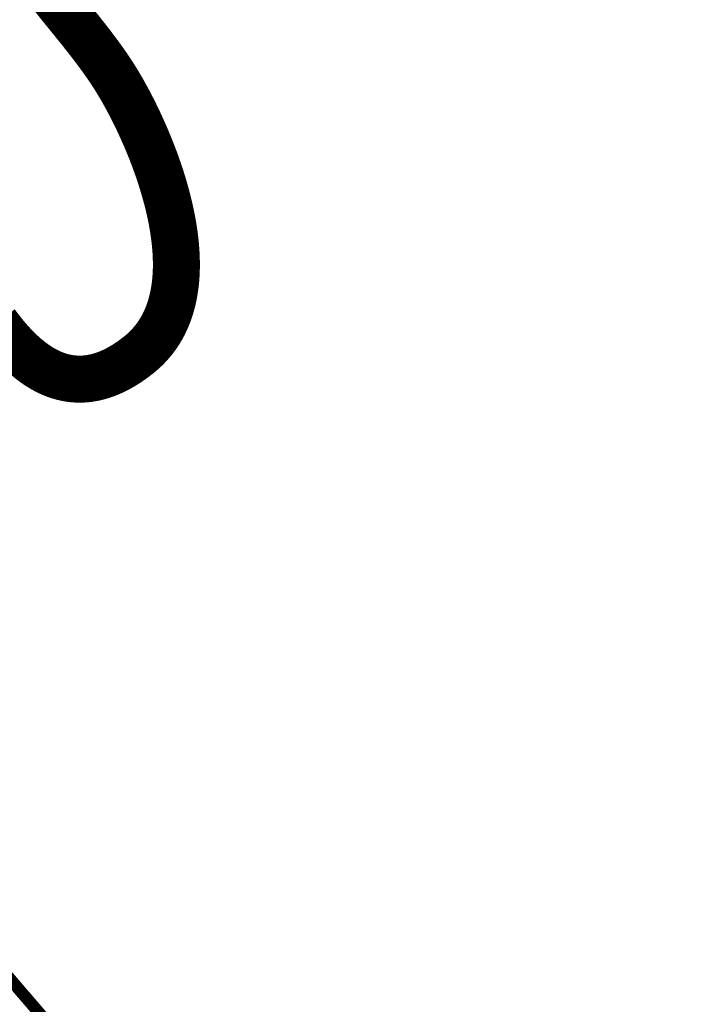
# Model space of a CAD drawing. Header units: metres. Extents: x 149734 to 159069, y 372625 to 380601.
# Tile 9 of 30: x 157281 to 157336, y 375817 to 375899. Entities that reach past the tile are written whole.
import ezdxf

# ---------------------------------------------------------------- set-up
doc = ezdxf.new("R2010")
doc.units = ezdxf.units.M
doc.header["$MEASUREMENT"] = 0
doc.layers.add('Beeklopen', color=7, linetype='Continuous', true_color=0x5291a5)
doc.layers.add('waterlopen', color=7, linetype='Continuous', true_color=0x5291a5)

msp = doc.modelspace()

# ---------------------------------------------------------------- linework, layer by layer
at = {"layer": 'Beeklopen', "const_width": 3.9}
msp.add_lwpolyline([(157279.006, 375873.86), (157279.052, 375873.798), (157279.098, 375873.735), (157279.145, 375873.672), (157279.192, 375873.61), (157279.239, 375873.548), (157279.286, 375873.486), (157279.334, 375873.424), (157279.381, 375873.363), (157279.429, 375873.302), (157279.477, 375873.241), (157279.525, 375873.18), (157279.574, 375873.119), (157279.622, 375873.059), (157279.671, 375872.998), (157279.72, 375872.939), (157279.769, 375872.879), (157279.819, 375872.819), (157279.868, 375872.76), (157279.918, 375872.701), (157279.968, 375872.643), (157280.018, 375872.585), (157280.068, 375872.527), (157280.119, 375872.469), (157280.17, 375872.411), (157280.221, 375872.354), (157280.272, 375872.297), (157280.323, 375872.241), (157280.374, 375872.185), (157280.426, 375872.129), (157280.478, 375872.073), (157280.53, 375872.018), (157280.582, 375871.964), (157280.635, 375871.909), (157280.688, 375871.855), (157280.74, 375871.801), (157280.794, 375871.748), (157280.847, 375871.695), (157280.9, 375871.642), (157280.954, 375871.59), (157281.008, 375871.538), (157281.062, 375871.487), (157281.116, 375871.436), (157281.171, 375871.386), (157281.225, 375871.336), (157281.28, 375871.286), (157281.335, 375871.237), (157281.39, 375871.188), (157281.446, 375871.139), (157281.502, 375871.091), (157281.558, 375871.044), (157281.614, 375870.997), (157281.67, 375870.951), (157281.726, 375870.905), (157281.783, 375870.859), (157281.84, 375870.814), (157281.897, 375870.769), (157281.954, 375870.725), (157282.012, 375870.682), (157282.07, 375870.639), (157282.128, 375870.596), (157282.186, 375870.554), (157282.244, 375870.513), (157282.302, 375870.472), (157282.361, 375870.432), (157282.42, 375870.392), (157282.479, 375870.353), (157282.539, 375870.314), (157282.598, 375870.276), (157282.658, 375870.238), (157282.718, 375870.201), (157282.778, 375870.165), (157282.839, 375870.129), (157282.899, 375870.094), (157282.96, 375870.059), (157283.021, 375870.025), (157283.082, 375869.992), (157283.144, 375869.959), (157283.206, 375869.927), (157283.267, 375869.896), (157283.33, 375869.865), (157283.392, 375869.835), (157283.454, 375869.805), (157283.517, 375869.777), (157283.58, 375869.748), (157283.643, 375869.721), (157283.707, 375869.694), (157283.77, 375869.668), (157283.834, 375869.643), (157283.898, 375869.618), (157283.962, 375869.594), (157284.027, 375869.571), (157284.091, 375869.548), (157284.156, 375869.526), (157284.221, 375869.505), (157284.286, 375869.485), (157284.352, 375869.465), (157284.418, 375869.446), (157284.484, 375869.428), (157284.55, 375869.41), (157284.616, 375869.394), (157284.683, 375869.378), (157284.75, 375869.363), (157284.817, 375869.349), (157284.85, 375869.342), (157284.884, 375869.335), (157284.918, 375869.329), (157284.951, 375869.322), (157284.985, 375869.316), (157285.019, 375869.31), (157285.053, 375869.305), (157285.087, 375869.299), (157285.121, 375869.294), (157285.155, 375869.289), (157285.189, 375869.284), (157285.223, 375869.28), (157285.258, 375869.275), (157285.292, 375869.271), (157285.326, 375869.267), (157285.361, 375869.263), (157285.395, 375869.26), (157285.43, 375869.256), (157285.464, 375869.253), (157285.499, 375869.25), (157285.534, 375869.247), (157285.569, 375869.245), (157285.603, 375869.243), (157285.638, 375869.24), (157285.673, 375869.239), (157285.708, 375869.237), (157285.743, 375869.235), (157285.778, 375869.234), (157285.813, 375869.233), (157285.849, 375869.232), (157285.884, 375869.232), (157285.919, 375869.232), (157285.955, 375869.231), (157285.99, 375869.231), (157286.026, 375869.232), (157286.061, 375869.232), (157286.097, 375869.233), (157286.132, 375869.234), (157286.168, 375869.235), (157286.204, 375869.237), (157286.24, 375869.238), (157286.275, 375869.24), (157286.311, 375869.243), (157286.347, 375869.245), (157286.383, 375869.247), (157286.42, 375869.25), (157286.456, 375869.253), (157286.492, 375869.257), (157286.528, 375869.26), (157286.564, 375869.264), (157286.601, 375869.268), (157286.637, 375869.272), (157286.674, 375869.277), (157286.71, 375869.281), (157286.747, 375869.286), (157286.784, 375869.292), (157286.82, 375869.297), (157286.857, 375869.303), (157286.894, 375869.309), (157286.931, 375869.315), (157286.968, 375869.321), (157287.005, 375869.328), (157287.042, 375869.335), (157287.079, 375869.342), (157287.116, 375869.349), (157287.153, 375869.357), (157287.191, 375869.365), (157287.228, 375869.373), (157287.265, 375869.381), (157287.303, 375869.39), (157287.34, 375869.399), (157287.378, 375869.408), (157287.416, 375869.417), (157287.453, 375869.427), (157287.491, 375869.437), (157287.529, 375869.447), (157287.567, 375869.457), (157287.605, 375869.468), (157287.643, 375869.479), (157287.681, 375869.49), (157287.719, 375869.502), (157287.757, 375869.513), (157287.795, 375869.525), (157287.834, 375869.537), (157287.872, 375869.55), (157287.91, 375869.563), (157287.949, 375869.576), (157287.987, 375869.589), (157288.026, 375869.602), (157288.064, 375869.616), (157288.103, 375869.63), (157288.142, 375869.645), (157288.181, 375869.659), (157288.219, 375869.674), (157288.258, 375869.689), (157288.297, 375869.705), (157288.336, 375869.72), (157288.375, 375869.736), (157288.415, 375869.753), (157288.454, 375869.769), (157288.493, 375869.786), (157288.532, 375869.803), (157288.572, 375869.82), (157288.611, 375869.838), (157288.651, 375869.856), (157288.69, 375869.874), (157288.73, 375869.892), (157288.769, 375869.911), (157288.809, 375869.93), (157288.849, 375869.949), (157288.889, 375869.969), (157288.929, 375869.989), (157288.969, 375870.009), (157289.009, 375870.029), (157289.049, 375870.05), (157289.089, 375870.071), (157289.129, 375870.092), (157289.169, 375870.114), (157289.21, 375870.135), (157289.25, 375870.158), (157289.291, 375870.18), (157289.331, 375870.203), (157289.372, 375870.226), (157289.412, 375870.249), (157289.453, 375870.273), (157289.494, 375870.296), (157289.534, 375870.321), (157289.575, 375870.345), (157289.616, 375870.37), (157289.657, 375870.395), (157289.698, 375870.42), (157289.739, 375870.446), (157289.78, 375870.472), (157289.822, 375870.498), (157289.863, 375870.525), (157289.904, 375870.551), (157289.946, 375870.579), (157289.987, 375870.606), (157290.029, 375870.634), (157290.07, 375870.662), (157290.112, 375870.69), (157290.153, 375870.719), (157290.195, 375870.748), (157290.237, 375870.777), (157290.279, 375870.807), (157290.321, 375870.837), (157290.363, 375870.867), (157290.405, 375870.897), (157290.447, 375870.928), (157290.489, 375870.959), (157290.531, 375870.991), (157290.574, 375871.023), (157290.616, 375871.055), (157290.658, 375871.087), (157290.701, 375871.12), (157290.743, 375871.153), (157290.786, 375871.186), (157290.829, 375871.22), (157290.85, 375871.237), (157290.855, 375871.241), (157290.858, 375871.243), (157290.86, 375871.245), (157290.869, 375871.252), (157290.906, 375871.281), (157290.942, 375871.311), (157290.978, 375871.341), (157291.014, 375871.37), (157291.05, 375871.4), (157291.085, 375871.43), (157291.12, 375871.461), (157291.155, 375871.491), (157291.189, 375871.522), (157291.224, 375871.552), (157291.258, 375871.583), (157291.292, 375871.614), (157291.325, 375871.646), (157291.359, 375871.677), (157291.392, 375871.708), (157291.425, 375871.74), (157291.457, 375871.772), (157291.49, 375871.804), (157291.522, 375871.836), (157291.554, 375871.868), (157291.586, 375871.9), (157291.617, 375871.933), (157291.648, 375871.965), (157291.679, 375871.998), (157291.71, 375872.031), (157291.74, 375872.064), (157291.771, 375872.097), (157291.801, 375872.13), (157291.831, 375872.164), (157291.86, 375872.197), (157291.89, 375872.231), (157291.919, 375872.265), (157291.948, 375872.299), (157291.976, 375872.333), (157292.005, 375872.367), (157292.033, 375872.402), (157292.061, 375872.436), (157292.089, 375872.471), (157292.116, 375872.506), (157292.143, 375872.541), (157292.171, 375872.576), (157292.197, 375872.611), (157292.224, 375872.646), (157292.25, 375872.682), (157292.277, 375872.717), (157292.303, 375872.753), (157292.328, 375872.789), (157292.354, 375872.825), (157292.379, 375872.861), (157292.404, 375872.897), (157292.429, 375872.934), (157292.454, 375872.97), (157292.478, 375873.007), (157292.502, 375873.043), (157292.526, 375873.08), (157292.55, 375873.117), (157292.573, 375873.154), (157292.597, 375873.191), (157292.62, 375873.229), (157292.643, 375873.266), (157292.665, 375873.304), (157292.688, 375873.342), (157292.71, 375873.379), (157292.732, 375873.417), (157292.754, 375873.455), (157292.775, 375873.493), (157292.797, 375873.532), (157292.818, 375873.57), (157292.839, 375873.609), (157292.86, 375873.647), (157292.88, 375873.686), (157292.901, 375873.725), (157292.921, 375873.764), (157292.941, 375873.803), (157292.96, 375873.842), (157292.98, 375873.881), (157292.999, 375873.921), (157293.018, 375873.96), (157293.037, 375874), (157293.056, 375874.04), (157293.074, 375874.079), (157293.093, 375874.119), (157293.111, 375874.159), (157293.128, 375874.2), (157293.146, 375874.24), (157293.164, 375874.28), (157293.181, 375874.321), (157293.198, 375874.361), (157293.215, 375874.402), (157293.231, 375874.443), (157293.248, 375874.484), (157293.264, 375874.525), (157293.28, 375874.566), (157293.296, 375874.607), (157293.312, 375874.648), (157293.327, 375874.69), (157293.342, 375874.731), (157293.357, 375874.773), (157293.372, 375874.814), (157293.387, 375874.856), (157293.402, 375874.898), (157293.416, 375874.94), (157293.43, 375874.982), (157293.444, 375875.024), (157293.458, 375875.066), (157293.471, 375875.109), (157293.485, 375875.151), (157293.498, 375875.194), (157293.511, 375875.236), (157293.523, 375875.279), (157293.536, 375875.322), (157293.548, 375875.365), (157293.561, 375875.408), (157293.573, 375875.451), (157293.585, 375875.494), (157293.608, 375875.581), (157293.63, 375875.667), (157293.652, 375875.755), (157293.673, 375875.842), (157293.693, 375875.93), (157293.712, 375876.019), (157293.731, 375876.107), (157293.749, 375876.196), (157293.767, 375876.285), (157293.783, 375876.375), (157293.799, 375876.465), (157293.814, 375876.555), (157293.829, 375876.645), (157293.843, 375876.736), (157293.856, 375876.827), (157293.869, 375876.918), (157293.881, 375877.01), (157293.892, 375877.102), (157293.902, 375877.194), (157293.912, 375877.286), (157293.921, 375877.379), (157293.93, 375877.472), (157293.938, 375877.565), (157293.945, 375877.658), (157293.952, 375877.752), (157293.958, 375877.845), (157293.963, 375877.94), (157293.968, 375878.034), (157293.972, 375878.128), (157293.976, 375878.223), (157293.979, 375878.318), (157293.981, 375878.413), (157293.983, 375878.509), (157293.984, 375878.604), (157293.984, 375878.7), (157293.984, 375878.796), (157293.983, 375878.892), (157293.982, 375878.988), (157293.98, 375879.085), (157293.978, 375879.181), (157293.975, 375879.278), (157293.972, 375879.375), (157293.968, 375879.472), (157293.963, 375879.569), (157293.958, 375879.667), (157293.952, 375879.764), (157293.946, 375879.862), (157293.939, 375879.96), (157293.932, 375880.058), (157293.924, 375880.156), (157293.915, 375880.254), (157293.907, 375880.352), (157293.897, 375880.451), (157293.887, 375880.549), (157293.877, 375880.648), (157293.866, 375880.746), (157293.854, 375880.845), (157293.843, 375880.944), (157293.83, 375881.043), (157293.817, 375881.142), (157293.804, 375881.241), (157293.79, 375881.34), (157293.776, 375881.44), (157293.761, 375881.539), (157293.746, 375881.638), (157293.73, 375881.738), (157293.714, 375881.837), (157293.697, 375881.937), (157293.68, 375882.036), (157293.663, 375882.136), (157293.645, 375882.235), (157293.627, 375882.335), (157293.608, 375882.434), (157293.589, 375882.534), (157293.569, 375882.634), (157293.549, 375882.733), (157293.528, 375882.833), (157293.508, 375882.933), (157293.486, 375883.032), (157293.465, 375883.132), (157293.443, 375883.231), (157293.42, 375883.331), (157293.397, 375883.43), (157293.374, 375883.53), (157293.351, 375883.629), (157293.327, 375883.729), (157293.302, 375883.828), (157293.278, 375883.927), (157293.253, 375884.027), (157293.227, 375884.126), (157293.202, 375884.225), (157293.176, 375884.324), (157293.149, 375884.423), (157293.122, 375884.522), (157293.095, 375884.62), (157293.068, 375884.719), (157293.04, 375884.818), (157293.012, 375884.916), (157292.984, 375885.015), (157292.955, 375885.113), (157292.926, 375885.211), (157292.897, 375885.309), (157292.867, 375885.407), (157292.837, 375885.505), (157292.807, 375885.602), (157292.777, 375885.7), (157292.746, 375885.797), (157292.715, 375885.895), (157292.684, 375885.992), (157292.652, 375886.089), (157292.621, 375886.185), (157292.589, 375886.282), (157292.556, 375886.378), (157292.524, 375886.475), (157292.491, 375886.571), (157292.458, 375886.667), (157292.425, 375886.762), (157292.391, 375886.858), (157292.357, 375886.953), (157292.323, 375887.048), (157292.289, 375887.143), (157292.255, 375887.238), (157292.22, 375887.332), (157292.186, 375887.426), (157292.151, 375887.521), (157292.115, 375887.614), (157292.08, 375887.708), (157292.044, 375887.801), (157292.009, 375887.894), (157291.973, 375887.987), (157291.937, 375888.08), (157291.9, 375888.172), (157291.864, 375888.264), (157291.827, 375888.356), (157291.791, 375888.447), (157291.754, 375888.539), (157291.717, 375888.63), (157291.679, 375888.72), (157291.642, 375888.811), (157291.605, 375888.901), (157291.567, 375888.99), (157291.529, 375889.08), (157291.491, 375889.169), (157291.454, 375889.258), (157291.415, 375889.346), (157291.377, 375889.435), (157291.339, 375889.523), (157291.301, 375889.61), (157291.262, 375889.697), (157291.223, 375889.784), (157291.185, 375889.871), (157291.146, 375889.957), (157291.107, 375890.043), (157291.068, 375890.128), (157291.029, 375890.213), (157290.99, 375890.298), (157290.951, 375890.382), (157290.912, 375890.466), (157290.873, 375890.55), (157290.834, 375890.633), (157290.794, 375890.716), (157290.755, 375890.798), (157290.716, 375890.88), (157290.676, 375890.962), (157290.637, 375891.043), (157290.597, 375891.124), (157290.558, 375891.204), (157290.518, 375891.284), (157290.479, 375891.363), (157290.439, 375891.442), (157290.4, 375891.521), (157290.36, 375891.599), (157290.321, 375891.677), (157290.281, 375891.754), (157290.242, 375891.831), (157290.203, 375891.907), (157290.163, 375891.983), (157290.124, 375892.059), (157290.085, 375892.134), (157290.045, 375892.208), (157290.006, 375892.282), (157289.967, 375892.355), (157289.928, 375892.428), (157289.889, 375892.501), (157289.85, 375892.573), (157289.811, 375892.644), (157289.772, 375892.715), (157289.733, 375892.786), (157289.694, 375892.856), (157289.655, 375892.925), (157289.617, 375892.994), (157289.578, 375893.062), (157289.54, 375893.13), (157289.502, 375893.197), (157289.464, 375893.264), (157289.425, 375893.33), (157289.388, 375893.395), (157289.35, 375893.46), (157289.312, 375893.525), (157289.274, 375893.589), (157289.237, 375893.652), (157289.2, 375893.715), (157289.162, 375893.777), (157289.125, 375893.838), (157289.088, 375893.899), (157289.052, 375893.959), (157289.033, 375893.989), (157289.029, 375893.997), (157289.024, 375894.005), (157289.015, 375894.02), (157288.976, 375894.082), (157288.899, 375894.205), (157288.822, 375894.327), (157288.743, 375894.449), (157288.665, 375894.571), (157288.585, 375894.692), (157288.505, 375894.813), (157288.425, 375894.933), (157288.344, 375895.053), (157288.262, 375895.172), (157288.18, 375895.291), (157288.098, 375895.41), (157288.015, 375895.528), (157287.932, 375895.646), (157287.848, 375895.764), (157287.764, 375895.881), (157287.679, 375895.998), (157287.594, 375896.114), (157287.509, 375896.23), (157287.423, 375896.346), (157287.337, 375896.462), (157287.251, 375896.577), (157287.164, 375896.692), (157287.077, 375896.806), (157286.99, 375896.92), (157286.902, 375897.034), (157286.814, 375897.148), (157286.726, 375897.262), (157286.638, 375897.375), (157286.55, 375897.488), (157286.461, 375897.601), (157286.373, 375897.713), (157286.284, 375897.825), (157286.195, 375897.937), (157286.106, 375898.049), (157286.016, 375898.161), (157285.927, 375898.273), (157285.748, 375898.495), (157285.569, 375898.717), (157285.39, 375898.938), (157285.211, 375899.159), (157285.032, 375899.379), (157284.854, 375899.599), (157284.675, 375899.819), (157284.498, 375900.038), (157284.321, 375900.257), (157284.233, 375900.367), (157284.145, 375900.476), (157284.057, 375900.586), (157283.97, 375900.695), (157283.883, 375900.805), (157283.796, 375900.914), (157283.709, 375901.024)], dxfattribs=at)
at = {"layer": 'waterlopen', "const_width": 1}
msp.add_lwpolyline([(157338.239, 375803.553), (157335.672, 375803.225), (157333.106, 375802.881), (157329.041, 375802.295), (157328.748, 375802.261), (157316.709, 375800.969), (157300.14, 375799.161), (157298.331, 375799.488), (157296.729, 375800.228), (157295.093, 375802.14), (157266.45, 375835.451), (157266.312, 375835.623), (157249.571, 375856.791), (157247.9, 375862.768), (157247.849, 375862.957), (157247.573, 375864.886), (157247.263, 375866.781)], dxfattribs=at)
msp.add_lwpolyline([(157338.239, 375803.553), (157335.672, 375803.225), (157333.106, 375802.881), (157329.041, 375802.295), (157328.748, 375802.261), (157316.709, 375800.969), (157300.14, 375799.161), (157298.331, 375799.488), (157296.729, 375800.228), (157295.093, 375802.14), (157266.45, 375835.451), (157266.312, 375835.623), (157249.571, 375856.791), (157247.9, 375862.768), (157247.849, 375862.957), (157247.573, 375864.886), (157247.263, 375866.781)], dxfattribs=at)

doc.saveas('drawing.dxf')
